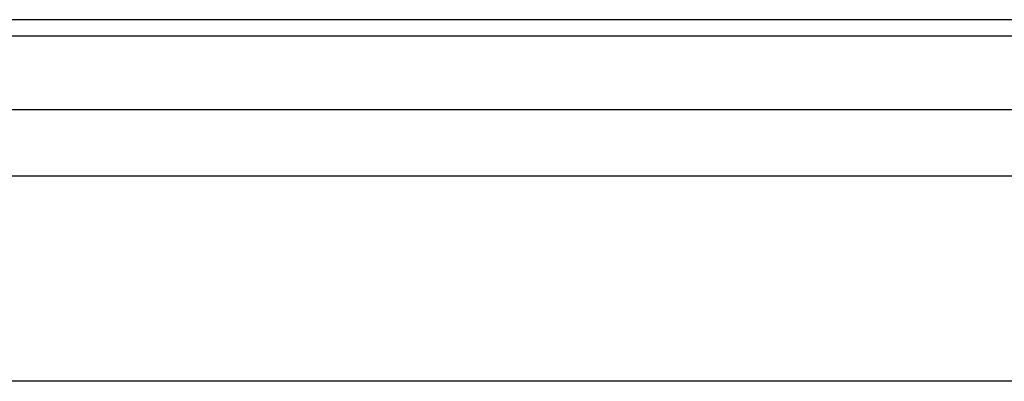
# Model space of a CAD drawing. Extents: x 0 to 286551, y -50 to 581131.
# Tile 71 of 207: x 115052 to 115943, y 560667 to 560995. Entities that reach past the tile are written whole.
import ezdxf

# ---------------------------------------------------------------- set-up
doc = ezdxf.new("R2010")
doc.units = 0
doc.header["$MEASUREMENT"] = 0
doc.layers.add('0.13', color=5, linetype='CONTINUOUS')

msp = doc.modelspace()

# ---------------------------------------------------------------- linework, layer by layer
at = {"layer": '0.13'}
for points in [[(117878.18, 560994.52), (114323.91, 560994.52)], [(117878.18, 560979.52), (114323.91, 560979.52)], [(117886.26, 560912.99), (114323.91, 560912.99)], [(117982.41, 560852.99), (114323.91, 560852.99)], [(117992.41, 560667.22), (114323.91, 560667.22)]]:
    msp.add_lwpolyline(points, dxfattribs=at)

doc.saveas('drawing.dxf')
